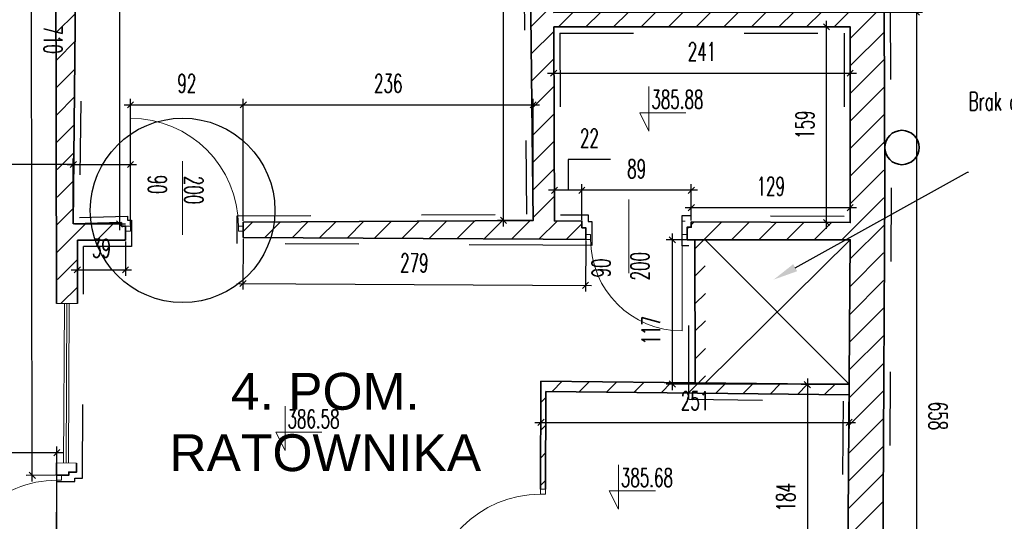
# Model space of a CAD drawing. Header units: millimetres. Extents: x 19887 to 192597, y -14203 to 39042.
# Tile 217 of 256: x 68907 to 69708, y -8484 to -8075. Entities that reach past the tile are written whole.
import ezdxf
from ezdxf import colors
from ezdxf.entities.mleader import LeaderData, LeaderLine
from ezdxf.math import Vec2, Vec3

# ---------------------------------------------------------------- set-up
doc = ezdxf.new("R2010")
doc.units = ezdxf.units.MM
doc.linetypes.add('ACAD_ISO03W100', pattern=[30, 12, -18])
doc.layers.get('Defpoints').update_dxf_attribs({"color": 4})
for name, color, linetype in [('A_DBA-RAMKI', 6, 'Continuous'), ('Opis', 252, 'Continuous'), ('Sufit podwieszany', 252, 'Continuous'), ('Wymiarowanie', 3, 'Continuous'), ('Wypełnienie', 252, 'Continuous')]:
    doc.layers.add(name, color=color, linetype=linetype)
for name, color, linetype, lineweight in [('Basen_rzut_poziom_1_obrys', 252, 'Continuous', 35), ('Drzwi', 2, 'Continuous', 5), ('koty wysokościowe', 252, 'Continuous', 0), ('Schody', 252, 'Continuous', 5)]:
    doc.layers.add(name, color=color, linetype=linetype, lineweight=lineweight)
doc.styles.add('ARIAL', font='arial.ttf')
doc.styles.add('ROMANS', font='romans.shx', dxfattribs={"width": 0.6})
doc.styles.get("Standard").update_dxf_attribs({"font": 'arial.ttf'})
doc.dimstyles.new('000001FB70622F18', dxfattribs={"dimtxt": 20, "dimasz": 5, "dimexe": 5, "dimexo": 1, "dimgap": 20, "dimtad": 1, "dimtoh": 1, "dimdec": 0, "dimtxsty": 'Standard', "dimblk": 'OBLIQUE', "dimcen": 0, "dimdle": 5, "dimclrd": 252, "dimclre": 252, "dimclrt": 252, "dimadec": 0, "dimazin": 0, "dimtfac": 1, "dimtdec": 0, "dimtmove": 0, "dimatfit": 3, "dimldrblk": 'OBLIQUE', "dimfxl": 150, "dimfxlon": 1, "dimlwd": 25, "dimlwe": 25, "dimarcsym": 1})
pattern_1 = [(45, (3252.028, -2175.285), (-11.22532, 11.22532), [])]

# ---------------------------------------------------------------- blocks, each defined once
blk = doc.blocks.new('_Oblique')
at = {"color": 0, "linetype": 'ByBlock', "lineweight": -2}
blk.add_line((-0.5, -0.5), (0.5, 0.5), dxfattribs=at)
blk = doc.blocks.new('*D810')
at = {"layer": 'Defpoints', "color": 0}
for p in [(3755.74, -3308.78), (3753.7, -3966.93), (3782.17, -3966.93)]:
    blk.add_point(p, dxfattribs=at)
at = {"layer": 'Wymiarowanie', "color": 252, "linetype": 'Continuous', "lineweight": 25}
for p, q in [((3756.74, -3308.78), (3787.17, -3308.78)), ((3782.17, -3303.78), (3782.17, -3971.93)), ((3754.7, -3966.93), (3787.17, -3966.93))]:
    blk.add_line(p, q, dxfattribs=at)
at = {"layer": 'Wymiarowanie', "color": 252, "linetype": 'ByBlock', "lineweight": 25, "xscale": 5, "yscale": 5, "zscale": 5}
for p, rotation in [((3782.17, -3308.78), 90.00000000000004), ((3782.17, -3966.93), 270.0000000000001)]:
    blk.add_blockref('_Oblique', p, dxfattribs=dict(at, rotation=rotation))
at = {"layer": 'Wymiarowanie', "color": 252, "insert": (3799.67, -3637.85), "char_height": 15, "attachment_point": 5, "rotation": 270, "style": 'ROMANS'}
blk.add_mtext('658', dxfattribs=at)
blk = doc.blocks.new('*D825')
at = {"layer": 'Defpoints', "color": 0}
for p in [(3486.81, -3320.9), (3728.23, -3320.9), (3728.23, -3358.56)]:
    blk.add_point(p, dxfattribs=at)
at = {"layer": 'Wymiarowanie', "color": 252, "linetype": 'Continuous', "lineweight": 25}
for p, q in [((3486.81, -3321.9), (3486.81, -3363.56)), ((3728.23, -3321.9), (3728.23, -3363.56)), ((3481.81, -3358.56), (3733.23, -3358.56))]:
    blk.add_line(p, q, dxfattribs=at)
at = {"layer": 'Wymiarowanie', "color": 252, "linetype": 'ByBlock', "lineweight": 25, "xscale": 5, "yscale": 5, "zscale": 5, "rotation": 180}
blk.add_blockref('_Oblique', (3486.81, -3358.56), dxfattribs=at)
at = {"layer": 'Wymiarowanie', "color": 252, "linetype": 'ByBlock', "lineweight": 25, "xscale": 5, "yscale": 5, "zscale": 5}
blk.add_blockref('_Oblique', (3728.23, -3358.56), dxfattribs=at)
at = {"layer": 'Wymiarowanie', "color": 252, "insert": (3607.52, -3341.06), "char_height": 15, "attachment_point": 5, "style": 'ROMANS'}
blk.add_mtext('241', dxfattribs=at)
blk = doc.blocks.new('*D828')
at = {"layer": 'Defpoints', "color": 0}
for p in [(3708.82, -3320.9), (3728.23, -3320.9), (3728.23, -3480.27)]:
    blk.add_point(p, dxfattribs=at)
at = {"layer": 'Wymiarowanie', "color": 252, "linetype": 'Continuous', "lineweight": 25}
for p, q in [((3708.82, -3485.27), (3708.82, -3315.9)), ((3727.23, -3320.9), (3703.82, -3320.9)), ((3727.23, -3480.27), (3703.82, -3480.27))]:
    blk.add_line(p, q, dxfattribs=at)
at = {"layer": 'Wymiarowanie', "color": 252, "linetype": 'ByBlock', "lineweight": 25, "xscale": 5, "yscale": 5, "zscale": 5}
for p, rotation in [((3708.82, -3320.9), 90), ((3708.82, -3480.27), 270)]:
    blk.add_blockref('_Oblique', p, dxfattribs=dict(at, rotation=rotation))
at = {"layer": 'Wymiarowanie', "color": 252, "insert": (3691.32, -3400.59), "char_height": 15, "attachment_point": 5, "rotation": 90, "style": 'ROMANS'}
blk.add_mtext('159', dxfattribs=at)
blk = doc.blocks.new('*D801')
at = {"layer": 'Defpoints', "color": 0}
for p in [(3598.83, -3468.18), (3598.83, -3479.64), (3728.23, -3480.27)]:
    blk.add_point(p, dxfattribs=at)
at = {"layer": 'Wymiarowanie', "color": 252, "linetype": 'Continuous', "lineweight": 25}
for p, q in [((3733.23, -3468.18), (3593.83, -3468.18)), ((3598.83, -3478.64), (3598.83, -3463.18)), ((3728.23, -3479.27), (3728.23, -3463.18))]:
    blk.add_line(p, q, dxfattribs=at)
at = {"layer": 'Wymiarowanie', "color": 252, "linetype": 'ByBlock', "lineweight": 25, "xscale": 5, "yscale": 5, "zscale": 5, "rotation": 180}
blk.add_blockref('_Oblique', (3598.83, -3468.18), dxfattribs=at)
at = {"layer": 'Wymiarowanie', "color": 252, "linetype": 'ByBlock', "lineweight": 25, "xscale": 5, "yscale": 5, "zscale": 5}
blk.add_blockref('_Oblique', (3728.23, -3468.18), dxfattribs=at)
at = {"layer": 'Wymiarowanie', "color": 252, "insert": (3663.53, -3450.68), "char_height": 15, "attachment_point": 5, "style": 'ROMANS'}
blk.add_mtext('129', dxfattribs=at)
blk = doc.blocks.new('*D802')
at = {"layer": 'Defpoints', "color": 0}
for p in [(3509.73, -3454), (3509.73, -3479.01), (3598.83, -3479.64)]:
    blk.add_point(p, dxfattribs=at)
at = {"layer": 'Wymiarowanie', "color": 252, "linetype": 'Continuous', "lineweight": 25}
for p, q in [((3603.83, -3454), (3504.73, -3454)), ((3509.73, -3478.01), (3509.73, -3449)), ((3598.83, -3478.64), (3598.83, -3449))]:
    blk.add_line(p, q, dxfattribs=at)
at = {"layer": 'Wymiarowanie', "color": 252, "linetype": 'ByBlock', "lineweight": 25, "xscale": 5, "yscale": 5, "zscale": 5, "rotation": 180}
blk.add_blockref('_Oblique', (3509.73, -3454), dxfattribs=at)
at = {"layer": 'Wymiarowanie', "color": 252, "linetype": 'ByBlock', "lineweight": 25, "xscale": 5, "yscale": 5, "zscale": 5}
blk.add_blockref('_Oblique', (3598.83, -3454), dxfattribs=at)
at = {"layer": 'Wymiarowanie', "color": 252, "insert": (3554.28, -3436.5), "char_height": 15, "attachment_point": 5, "style": 'ROMANS'}
blk.add_mtext('89', dxfattribs=at)
blk = doc.blocks.new('*D829')
at = {"layer": 'Defpoints', "color": 0}
for p in [(3487.47, -3454), (3487.47, -3479.08), (3509.73, -3479.01)]:
    blk.add_point(p, dxfattribs=at)
at = {"layer": 'Wymiarowanie', "color": 252, "linetype": 'Continuous', "lineweight": 25}
for p, q in [((3533.17, -3429), (3498.6, -3429)), ((3498.6, -3429), (3498.6, -3454)), ((3514.73, -3454), (3482.47, -3454)), ((3487.47, -3478.08), (3487.47, -3449)), ((3509.73, -3478.01), (3509.73, -3449))]:
    blk.add_line(p, q, dxfattribs=at)
at = {"layer": 'Wymiarowanie', "color": 252, "linetype": 'ByBlock', "lineweight": 25, "xscale": 5, "yscale": 5, "zscale": 5, "rotation": 180}
blk.add_blockref('_Oblique', (3487.47, -3454), dxfattribs=at)
at = {"layer": 'Wymiarowanie', "color": 252, "linetype": 'ByBlock', "lineweight": 25, "xscale": 5, "yscale": 5, "zscale": 5}
blk.add_blockref('_Oblique', (3509.73, -3454), dxfattribs=at)
at = {"layer": 'Wymiarowanie', "color": 252, "insert": (3515.89, -3411.5), "char_height": 15, "attachment_point": 5, "style": 'ROMANS'}
blk.add_mtext('22', dxfattribs=at)
blk = doc.blocks.new('*D651')
at = {"layer": 'Defpoints', "color": 0}
for p in [(3099.77, -3076.57), (3095.73, -3481.41), (3133.34, -3481.41)]:
    blk.add_point(p, dxfattribs=at)
at = {"layer": 'Wymiarowanie', "color": 252, "linetype": 'Continuous', "lineweight": 25}
for p, q in [((3100.77, -3076.57), (3138.34, -3076.57)), ((3133.34, -3071.57), (3133.34, -3486.41)), ((3096.73, -3481.41), (3138.34, -3481.41))]:
    blk.add_line(p, q, dxfattribs=at)
at = {"layer": 'Wymiarowanie', "color": 252, "linetype": 'ByBlock', "lineweight": 25, "xscale": 5, "yscale": 5, "zscale": 5}
for p, rotation in [((3133.34, -3076.57), 90), ((3133.34, -3481.41), 270)]:
    blk.add_blockref('_Oblique', p, dxfattribs=dict(at, rotation=rotation))
at = {"layer": 'Wymiarowanie', "color": 252, "insert": (3115.84, -3278.99), "char_height": 15, "attachment_point": 5, "rotation": 90, "style": 'ROMANS'}
blk.add_mtext('405', dxfattribs=at)
blk = doc.blocks.new('*D652')
at = {"layer": 'Defpoints', "color": 0}
for p in [(3142.22, -3432.96), (3095.73, -3481.41), (3142.22, -3483.22)]:
    blk.add_point(p, dxfattribs=at)
at = {"layer": 'Wymiarowanie', "color": 252, "linetype": 'Continuous', "lineweight": 25}
for p, q in [((3095.73, -3480.41), (3095.73, -3427.96)), ((3142.22, -3482.22), (3142.22, -3427.96)), ((3095.73, -3432.96), (2824.44, -3432.96)), ((3090.73, -3432.96), (3147.22, -3432.96))]:
    blk.add_line(p, q, dxfattribs=at)
at = {"layer": 'Wymiarowanie', "color": 252, "linetype": 'ByBlock', "lineweight": 25, "xscale": 5, "yscale": 5, "zscale": 5, "rotation": 180}
blk.add_blockref('_Oblique', (3095.73, -3432.96), dxfattribs=at)
at = {"layer": 'Wymiarowanie', "color": 252, "linetype": 'ByBlock', "lineweight": 25, "xscale": 5, "yscale": 5, "zscale": 5}
blk.add_blockref('_Oblique', (3142.22, -3432.96), dxfattribs=at)
at = {"layer": 'Wymiarowanie', "color": 252, "insert": (2841.72, -3415.46), "char_height": 15, "attachment_point": 5, "style": 'ROMANS'}
blk.add_mtext('46', dxfattribs=at)
blk = doc.blocks.new('*D653')
at = {"layer": 'Defpoints', "color": 0}
for p in [(3234.09, -3384.45), (3142.22, -3483.22), (3234.09, -3479.83)]:
    blk.add_point(p, dxfattribs=at)
at = {"layer": 'Wymiarowanie', "color": 252, "linetype": 'Continuous', "lineweight": 25}
for p, q in [((3142.22, -3482.22), (3142.22, -3379.45)), ((3234.09, -3478.83), (3234.09, -3379.45)), ((3137.22, -3384.45), (3239.09, -3384.45))]:
    blk.add_line(p, q, dxfattribs=at)
at = {"layer": 'Wymiarowanie', "color": 252, "linetype": 'ByBlock', "lineweight": 25, "xscale": 5, "yscale": 5, "zscale": 5, "rotation": 180}
blk.add_blockref('_Oblique', (3142.22, -3384.45), dxfattribs=at)
at = {"layer": 'Wymiarowanie', "color": 252, "linetype": 'ByBlock', "lineweight": 25, "xscale": 5, "yscale": 5, "zscale": 5}
blk.add_blockref('_Oblique', (3234.09, -3384.45), dxfattribs=at)
at = {"layer": 'Wymiarowanie', "color": 252, "insert": (3188.16, -3366.95), "char_height": 15, "attachment_point": 5, "style": 'ROMANS'}
blk.add_mtext('92', dxfattribs=at)
blk = doc.blocks.new('*D654')
at = {"layer": 'Defpoints', "color": 0}
for p in [(3470.12, -3384.45), (3470.12, -3478.5), (3234.09, -3479.83)]:
    blk.add_point(p, dxfattribs=at)
at = {"layer": 'Wymiarowanie', "color": 252, "linetype": 'Continuous', "lineweight": 25}
for p, q in [((3234.09, -3478.83), (3234.09, -3379.45)), ((3470.12, -3477.5), (3470.12, -3379.45)), ((3229.09, -3384.45), (3475.12, -3384.45))]:
    blk.add_line(p, q, dxfattribs=at)
at = {"layer": 'Wymiarowanie', "color": 252, "linetype": 'ByBlock', "lineweight": 25, "xscale": 5, "yscale": 5, "zscale": 5, "rotation": 180}
blk.add_blockref('_Oblique', (3234.09, -3384.45), dxfattribs=at)
at = {"layer": 'Wymiarowanie', "color": 252, "linetype": 'ByBlock', "lineweight": 25, "xscale": 5, "yscale": 5, "zscale": 5}
blk.add_blockref('_Oblique', (3470.12, -3384.45), dxfattribs=at)
at = {"layer": 'Wymiarowanie', "color": 252, "insert": (3352.1, -3366.95), "char_height": 15, "attachment_point": 5, "style": 'ROMANS'}
blk.add_mtext('236', dxfattribs=at)
blk = doc.blocks.new('*D647')
at = {"layer": 'Defpoints', "color": 0}
for p in [(3445.95, -3072.29), (3465.37, -3072.29), (3470.12, -3478.5)]:
    blk.add_point(p, dxfattribs=at)
at = {"layer": 'Wymiarowanie', "color": 252, "linetype": 'Continuous', "lineweight": 25}
for p, q in [((3445.95, -3483.5), (3445.95, -3067.29)), ((3464.37, -3072.29), (3440.95, -3072.29)), ((3469.12, -3478.5), (3440.95, -3478.5))]:
    blk.add_line(p, q, dxfattribs=at)
at = {"layer": 'Wymiarowanie', "color": 252, "linetype": 'ByBlock', "lineweight": 25, "xscale": 5, "yscale": 5, "zscale": 5}
for p, rotation in [((3445.95, -3072.29), 90), ((3445.95, -3478.5), 270)]:
    blk.add_blockref('_Oblique', p, dxfattribs=dict(at, rotation=rotation))
at = {"layer": 'Wymiarowanie', "color": 252, "insert": (3428.45, -3275.39), "char_height": 15, "attachment_point": 5, "rotation": 90, "style": 'ROMANS'}
blk.add_mtext('406', dxfattribs=at)
blk = doc.blocks.new('*D668')
at = {"layer": 'Defpoints', "color": 0}
for p in [(3099.03, -3494.67), (3138.22, -3494.67), (3138.22, -3518.73)]:
    blk.add_point(p, dxfattribs=at)
at = {"layer": 'Wymiarowanie', "color": 252, "linetype": 'Continuous', "lineweight": 25}
for p, q in [((3099.03, -3495.67), (3099.03, -3523.73)), ((3138.22, -3495.67), (3138.22, -3523.73)), ((3094.03, -3518.73), (3143.22, -3518.73))]:
    blk.add_line(p, q, dxfattribs=at)
at = {"layer": 'Wymiarowanie', "color": 252, "linetype": 'ByBlock', "lineweight": 25, "xscale": 5, "yscale": 5, "zscale": 5, "rotation": 180}
blk.add_blockref('_Oblique', (3099.03, -3518.73), dxfattribs=at)
at = {"layer": 'Wymiarowanie', "color": 252, "linetype": 'ByBlock', "lineweight": 25, "xscale": 5, "yscale": 5, "zscale": 5}
blk.add_blockref('_Oblique', (3138.22, -3518.73), dxfattribs=at)
at = {"layer": 'Wymiarowanie', "color": 252, "insert": (3118.62, -3501.23), "char_height": 15, "attachment_point": 5, "style": 'ROMANS'}
blk.add_mtext('39', dxfattribs=at)
blk = doc.blocks.new('*D669')
at = {"layer": 'Defpoints', "color": 0}
for p in [(3234.09, -3492.44), (3512.85, -3494.02), (3512.63, -3531.43)]:
    blk.add_point(p, dxfattribs=at)
at = {"layer": 'Wymiarowanie', "color": 252, "linetype": 'Continuous', "lineweight": 25}
for p, q in [((3234.08, -3493.44), (3233.85, -3534.85)), ((3512.84, -3495.02), (3512.6, -3536.43)), ((3228.88, -3529.82), (3517.63, -3531.46))]:
    blk.add_line(p, q, dxfattribs=at)
at = {"layer": 'Wymiarowanie', "color": 252, "linetype": 'ByBlock', "lineweight": 25, "xscale": 5, "yscale": 5, "zscale": 5}
for p, rotation in [((3233.88, -3529.85), 179.674526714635), ((3512.63, -3531.43), 359.674526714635)]:
    blk.add_blockref('_Oblique', p, dxfattribs=dict(at, rotation=rotation))
at = {"layer": 'Wymiarowanie', "color": 252, "insert": (3373.35, -3513.14), "char_height": 15, "attachment_point": 5, "rotation": 359.67453, "style": 'ROMANS'}
blk.add_mtext('279', dxfattribs=at)
blk = doc.blocks.new('*D671')
at = {"layer": 'Defpoints', "color": 0}
for p in [(3061.13, -2976.32), (3080.96, -2976.28), (3082.17, -3686.2)]:
    blk.add_point(p, dxfattribs=at)
at = {"layer": 'Wymiarowanie', "color": 252, "linetype": 'Continuous', "lineweight": 25}
for p, q in [((3062.34, -3691.24), (3061.12, -2971.32)), ((3079.96, -2976.28), (3056.13, -2976.32)), ((3081.17, -3686.21), (3057.33, -3686.25))]:
    blk.add_line(p, q, dxfattribs=at)
at = {"layer": 'Wymiarowanie', "color": 252, "linetype": 'ByBlock', "lineweight": 25, "xscale": 5, "yscale": 5, "zscale": 5}
for p, rotation in [((3061.13, -2976.32), 90.09745563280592), ((3062.33, -3686.24), 270.0974556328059)]:
    blk.add_blockref('_Oblique', p, dxfattribs=dict(at, rotation=rotation))
at = {"layer": 'Wymiarowanie', "color": 252, "insert": (3079.23, -3331.25), "char_height": 15, "attachment_point": 5, "rotation": 270.09746, "style": 'ROMANS'}
blk.add_mtext('710', dxfattribs=at)
blk = doc.blocks.new('*D998')
at = {"layer": 'Defpoints', "color": 0}
for p in [(3476.46, -3609.38), (3727.38, -3612.32), (3727.38, -3643.04)]:
    blk.add_point(p, dxfattribs=at)
at = {"layer": 'Wymiarowanie', "color": 252, "linetype": 'Continuous', "lineweight": 25}
for p, q in [((3476.46, -3610.38), (3476.46, -3648.04)), ((3727.38, -3613.32), (3727.38, -3648.04)), ((3471.46, -3643.04), (3732.38, -3643.04))]:
    blk.add_line(p, q, dxfattribs=at)
at = {"layer": 'Wymiarowanie', "color": 252, "linetype": 'ByBlock', "lineweight": 25, "xscale": 5, "yscale": 5, "zscale": 5, "rotation": 180}
blk.add_blockref('_Oblique', (3476.46, -3643.04), dxfattribs=at)
at = {"layer": 'Wymiarowanie', "color": 252, "linetype": 'ByBlock', "lineweight": 25, "xscale": 5, "yscale": 5, "zscale": 5}
blk.add_blockref('_Oblique', (3727.38, -3643.04), dxfattribs=at)
at = {"layer": 'Wymiarowanie', "color": 252, "insert": (3601.92, -3625.54), "char_height": 15, "attachment_point": 5, "style": 'ROMANS'}
blk.add_mtext('251', dxfattribs=at)
blk = doc.blocks.new('*D1000')
at = {"layer": 'Defpoints', "color": 0}
for p in [(3727.38, -3612.32), (3693.29, -3795.82), (3727.21, -3795.82)]:
    blk.add_point(p, dxfattribs=at)
at = {"layer": 'Wymiarowanie', "color": 252, "linetype": 'Continuous', "lineweight": 25}
for p, q in [((3726.38, -3612.32), (3688.29, -3612.32)), ((3693.29, -3607.32), (3693.29, -3800.82)), ((3726.21, -3795.82), (3688.29, -3795.82))]:
    blk.add_line(p, q, dxfattribs=at)
at = {"layer": 'Wymiarowanie', "color": 252, "linetype": 'ByBlock', "lineweight": 25, "xscale": 5, "yscale": 5, "zscale": 5}
for p, rotation in [((3693.29, -3612.32), 90), ((3693.29, -3795.82), 270)]:
    blk.add_blockref('_Oblique', p, dxfattribs=dict(at, rotation=rotation))
at = {"layer": 'Wymiarowanie', "color": 252, "insert": (3675.79, -3704.07), "char_height": 15, "attachment_point": 5, "rotation": 90, "style": 'ROMANS'}
blk.add_mtext('184', dxfattribs=at)
blk = doc.blocks.new('*D999')
at = {"layer": 'Defpoints', "color": 0}
for p in [(3583.42, -3494.33), (3728.23, -3494.33), (3727.38, -3611.83)]:
    blk.add_point(p, dxfattribs=at)
at = {"layer": 'Wymiarowanie', "color": 252, "linetype": 'Continuous', "lineweight": 25}
for p, q in [((3727.23, -3494.33), (3578.42, -3494.33)), ((3583.42, -3616.83), (3583.42, -3489.33)), ((3726.38, -3611.83), (3578.42, -3611.83))]:
    blk.add_line(p, q, dxfattribs=at)
at = {"layer": 'Wymiarowanie', "color": 252, "linetype": 'ByBlock', "lineweight": 25, "xscale": 5, "yscale": 5, "zscale": 5}
for p, rotation in [((3583.42, -3494.33), 90), ((3583.42, -3611.83), 270)]:
    blk.add_blockref('_Oblique', p, dxfattribs=dict(at, rotation=rotation))
at = {"layer": 'Wymiarowanie', "color": 252, "insert": (3565.92, -3568.17), "char_height": 15, "attachment_point": 5, "rotation": 90, "style": 'ROMANS'}
blk.add_mtext('117', dxfattribs=at)
blk = doc.blocks.new('*D1017')
at = {"layer": 'Defpoints', "color": 0}
for p in [(3082.33, -3667.74), (-188.6, -3790.87), (3082.33, -3793.38)]:
    blk.add_point(p, dxfattribs=at)
at = {"layer": 'Wymiarowanie', "color": 252, "linetype": 'Continuous', "lineweight": 25}
for p, q in [((-188.6, -3789.87), (-188.6, -3662.74)), ((3082.33, -3792.38), (3082.33, -3662.74)), ((-193.6, -3667.74), (3087.33, -3667.74))]:
    blk.add_line(p, q, dxfattribs=at)
at = {"layer": 'Wymiarowanie', "color": 252, "linetype": 'ByBlock', "lineweight": 25, "xscale": 5, "yscale": 5, "zscale": 5, "rotation": 180}
blk.add_blockref('_Oblique', (-188.6, -3667.74), dxfattribs=at)
at = {"layer": 'Wymiarowanie', "color": 252, "linetype": 'ByBlock', "lineweight": 25, "xscale": 5, "yscale": 5, "zscale": 5}
blk.add_blockref('_Oblique', (3082.33, -3667.74), dxfattribs=at)
at = {"layer": 'Wymiarowanie', "color": 252, "insert": (1446.86, -3650.24), "char_height": 15, "attachment_point": 5, "style": 'ROMANS'}
blk.add_mtext('3271', dxfattribs=at)
blk = doc.blocks.new('G$CF5E15B28')
at = {"layer": 'Wypełnienie'}
h = blk.add_hatch(dxfattribs=at)
h.set_pattern_fill('ANSI31', color=253, scale=5, angle=90)
h.set_pattern_definition(pattern_1)
h.paths.add_polyline_path([(3578.23, -4396.67), (3543.23, -4397.09), (3539.56, -4291.27), (3541.88, -4206.88), (3527.42, -4206.75), (3528.25, -4396.96), (3232.09, -4395.8), (3232.32, -4313.58), (3217.85, -4313.55), (3217.52, -4395.93), (3211.15, -4395.93), (3211.15, -4415.44), (3207.56, -4415.44), (3207.56, -4424.63), (3581.09, -4425.12), (3581.09, -4415.71), (3578.23, -4415.71)])
h.paths.add_polyline_path([(3755.74, -3308.78), (3486.81, -3309.09), (3488.31, -3076.48), (3530.12, -3077.03), (3529.84, -3061.07), (3404.67, -3062.06), (3406.92, -2818.27), (3390.85, -2818.27), (3390.51, -3061.83), (3098.96, -3060.48), (3100.57, -2981.54), (3087.74, -2981.54), (3087.74, -2976.28), (3080.96, -2976.28), (3082.84, -3546.23), (3092.74, -3546.23), (3092.73, -3546.27), (3099.02, -3546.27), (3099.03, -3494.67), (3138.22, -3494.67), (3138.22, -3483.22), (3134.86, -3483.22), (3134.86, -3480.28), (3095.73, -3481.41), (3099.77, -3076.57), (3465.46, -3072.29), (3470.12, -3478.5), (3234.09, -3479.83), (3234.09, -3492.44), (3512.85, -3494.02), (3512.85, -3484.53), (3509.73, -3484.53), (3509.73, -3479.01), (3487.47, -3479.08), (3486.81, -3320.9), (3728.23, -3320.9), (3728.23, -3480.27), (3598.83, -3479.64), (3598.83, -3484.04), (3595.43, -3484.04), (3595.43, -3494.33), (3728.23, -3494.33), (3726.05, -3795.82), (3195.5, -3795.34), (3195.94, -3813.22), (3192.81, -3813.07), (3192.81, -3822.54), (3219.72, -3822.54), (3218.25, -4206.75), (3527.42, -4206.75), (3541.88, -4206.88), (3752.62, -4206.88), (3752.62, -4067.55), (3724.23, -4067.55), (3724.23, -4192.53), (3232.83, -4191.41), (3234.22, -3808.84), (3686.94, -3809.36), (3686.94, -3833.52), (3726.31, -3832.15), (3726.31, -3936.3), (3696.68, -3936.3), (3696.68, -3960.88), (3724.51, -3960.88), (3724.51, -3966.93), (3753.7, -3966.93), (3755.09, -3709.46)])
h = blk.add_hatch(dxfattribs=at)
h.set_pattern_fill('ANSI31', color=253, scale=5, angle=90)
h.set_pattern_definition(pattern_1)
h.paths.add_polyline_path([(3610.15, -3494.33), (3601.66, -3494.33), (3601.92, -3610.85), (3610.41, -3610.95)])
h = blk.add_hatch(dxfattribs=at)
h.set_pattern_fill('ANSI31', color=253, scale=5, angle=90)
h.set_pattern_definition(pattern_1)
h.paths.add_polyline_path([(3596.69, -3610.79), (3476.46, -3609.38), (3476.13, -3697.6), (3480.13, -3697.6), (3480.45, -3617.83), (3596.69, -3619.19)])
h.paths.add_polyline_path([(3727.38, -3612.32), (3596.69, -3610.79), (3596.69, -3619.19), (3727.32, -3620.72)])
at = {"layer": 'Basen_rzut_poziom_1_obrys', "color": 253, "elevation": 0}
for points in [[(3080.96, -2976.28), (3081.93, -3546.2)], [(3465.46, -3072.29), (3099.77, -3076.57), (3095.73, -3481.41)], [(3234.09, -3492.44), (3234.09, -3479.83), (3470.12, -3478.5), (3465.46, -3072.29)], [(3488.31, -3076.48), (3486.81, -3309.09), (3755.74, -3308.78), (3756.48, -3451.98)], [(3486.81, -3320.9), (3487.47, -3479.08), (3509.73, -3479.01), (3509.73, -3484.53), (3512.85, -3484.53), (3512.85, -3494.02), (3478.13, -3493.72), (3234.09, -3492.44)], [(3486.81, -3320.9), (3728.23, -3320.9), (3728.23, -3480.27), (3598.83, -3479.64)], [(3756.48, -3451.98), (3753.7, -3966.93), (3724.51, -3966.93), (3724.51, -3960.88), (3696.68, -3960.88)], [(3095.73, -3481.41), (3134.86, -3480.28), (3134.86, -3483.22), (3138.22, -3483.22), (3138.22, -3494.67)], [(3598.83, -3479.64), (3598.83, -3484.04), (3595.43, -3484.04), (3595.43, -3494.33), (3601.66, -3494.33), (3601.92, -3610.85)], [(3138.22, -3494.67), (3099.03, -3494.67)], [(3099.03, -3544.1), (3099.03, -3494.67)], [(3601.66, -3494.33), (3728.23, -3494.33), (3726.05, -3795.82), (3195.5, -3795.34), (3195.94, -3813.22), (3192.81, -3813.07), (3192.81, -3822.54)], [(3099.02, -3546.28), (3099.03, -3544.1)], [(3476.13, -3697.6), (3476.46, -3609.38)], [(3727.38, -3612.32), (3476.46, -3609.38)], [(3727.38, -3612.32), (3727.32, -3620.72), (3480.45, -3617.83)], [(3480.13, -3697.6), (3480.45, -3617.83)], [(3722.35, -3625.66), (3722.35, -3625.66)], [(3082.15, -3676.1), (3082.17, -3686.2)], [(3082.17, -3686.2), (3092.07, -3686.2), (3092.07, -3683.59), (3098.36, -3683.59), (3098.39, -3676.18)]]:
    blk.add_lwpolyline(points, dxfattribs=at)
at = {"layer": 'Basen_rzut_poziom_1_obrys', "color": 253}
blk.add_circle((3770.3, -3419.13, 0), 13.99, dxfattribs=at)
at = {"layer": 'Drzwi', "color": 253, "elevation": 0}
for points in [[(3142.22, -3483.22), (3142.22, -3395.36)], [(3184.72, -3470.34), (3184.72, -3430.34)], [(3547.87, -3481.49), (3547.87, -3461.49)], [(3184.72, -3470.34), (3184.72, -3490.34)], [(3547.87, -3481.49), (3547.87, -3521.49)], [(3593.86, -3479.04), (3591.43, -3479.04)], [(3591.43, -3568.6), (3591.43, -3494.02)], [(3476.13, -3701.6), (3476.13, -3701.6), (3480.13, -3701.6), (3480.13, -3697.6), (3476.13, -3697.6), (3476.13, -3701.6)], [(3476.13, -3697.6), (3476.13, -3697.6)]]:
    blk.add_lwpolyline(points, dxfattribs=at)
for points in [[(3138.22, -3483.22), (3142.22, -3483.22), (3142.22, -3487.22), (3138.22, -3487.22)], [(3230.09, -3483.22), (3234.09, -3483.22), (3234.09, -3487.22), (3230.09, -3487.22)], [(3512.85, -3494.02), (3516.85, -3494.02), (3516.85, -3490.02), (3512.85, -3490.02)], [(3591.43, -3494.02), (3595.43, -3494.02), (3595.43, -3490.02), (3591.43, -3490.02)], [(3082.17, -3686.2), (3086.17, -3686.2), (3086.17, -3690.2), (3082.17, -3690.2)]]:
    blk.add_lwpolyline(points, close=True, dxfattribs=at)
at = {"layer": 'Drzwi', "color": 253}
for centre, radius, start, end in [((3142.22, -3483.22, 0), 87.87, 0, 90), ((3591.43, -3494.02, 0), 74.58, 180, 270), ((3082.33, -3777.14, 0), 86.94, 90, 180.10642), ((3476.13, -3791.6, 0), 90, 90, 180)]:
    blk.add_arc(centre, radius, start, end, dxfattribs=at)
at = {"layer": 'koty wysokościowe', "color": 253, "elevation": 0}
for points in [[(3564.37, -3369.56), (3564.37, -3405.79)], [(3556.87, -3390.79), (3564.37, -3390.79)], [(3564.37, -3405.79), (3556.87, -3390.79)], [(3564.37, -3390.79), (3594.37, -3390.79)], [(3268.17, -3629.85), (3268.17, -3666.09)], [(3260.67, -3651.09), (3268.17, -3651.09)], [(3268.17, -3666.09), (3260.67, -3651.09)], [(3268.17, -3651.09), (3298.17, -3651.09)], [(3539.56, -3677.65), (3539.56, -3713.88)], [(3532.06, -3698.88), (3539.56, -3698.88)], [(3539.56, -3713.88), (3532.06, -3698.88)], [(3539.56, -3698.88), (3569.56, -3698.88)]]:
    blk.add_lwpolyline(points, dxfattribs=at)
at = {"layer": 'Opis', "color": 253, "elevation": 0}
for points in [[(3610.15, -3494.33), (3727.38, -3611.83)], [(3610.41, -3610.95), (3728.23, -3494.33)]]:
    blk.add_lwpolyline(points, dxfattribs=at)
at = {"layer": 'Schody', "color": 253, "elevation": 0}
for points in [[(3081.93, -3546.2), (3099.02, -3546.28)], [(3088.47, -3546.23), (3087.85, -3676.13)], [(3090.47, -3546.24), (3089.85, -3676.14)], [(3092.47, -3546.25), (3091.85, -3676.15)], [(3082.15, -3676.1), (3098.39, -3676.18)]]:
    blk.add_lwpolyline(points, dxfattribs=at)
at = {"layer": 'Sufit podwieszany', "color": 253, "linetype": 'ACAD_ISO03W100', "ltscale": 5, "elevation": 0}
for points in [[(3460.51, -3077.29), (3104.72, -3081.51), (3100.78, -3476.26)], [(3229.09, -3497.41), (3229.09, -3474.86), (3465.06, -3473.52), (3460.51, -3077.29)], [(3493.28, -3081.48), (3491.84, -3304.09), (3760.72, -3303.77), (3761.48, -3451.96)], [(3491.83, -3325.9), (3492.45, -3474.07), (3514.73, -3473.99), (3514.73, -3479.53), (3517.85, -3479.53), (3517.85, -3499.06), (3478.09, -3498.72), (3229.09, -3497.41)], [(3491.83, -3325.9), (3723.23, -3325.9), (3723.23, -3475.25), (3598.85, -3474.64)], [(3761.48, -3452.01), (3758.67, -3971.93), (3719.51, -3971.93), (3719.51, -3965.88), (3691.68, -3965.88)], [(3100.78, -3476.26), (3139.86, -3475.14), (3139.86, -3478.22), (3143.22, -3478.22), (3143.22, -3499.67)], [(3596.69, -3499.33), (3591.43, -3499.33), (3591.43, -3474.64), (3598.85, -3474.64)], [(3082.17, -3691.2), (3097.07, -3691.2), (3097.07, -3688.59), (3103.33, -3688.59), (3104.03, -3499.67)], [(3143.22, -3499.67), (3104.03, -3499.67)], [(3596.69, -3624.19), (3596.69, -3499.33)], [(3722.35, -3625.66), (3721.09, -3790.89), (3470.61, -3790.59)], [(3596.69, -3624.19), (3722.35, -3625.66)], [(3105.1, -3828.08), (3105.1, -3809.69), (3102.79, -3809.69), (3102.79, -3776.14), (3090.49, -3776.14), (3082.17, -3776.14), (3082.17, -3691.2)]]:
    blk.add_lwpolyline(points, dxfattribs=at)
at = {"layer": 'Drzwi', "color": 253, "char_height": 15, "width": 190.2964, "style": 'ROMANS'}
for s, insert, attachment_point, rotation in [('90', (3517.88, -3524.98, 0), 1, 90), ('200', (3549.53, -3527.39, 0), 1, 90), ('90', (3156.71, -3441.58, 0), 7, 270), ('200', (3186.37, -3442.26, 0), 7, 270)]:
    blk.add_mtext(s, dxfattribs=dict(at, insert=insert, attachment_point=attachment_point, rotation=rotation))
at = {"layer": 'koty wysokościowe', "color": 253, "char_height": 15, "width": 21553.2844, "attachment_point": 1, "style": 'ROMANS'}
for s, insert in [('385.88', (3566.26, -3372.46, 0)), ('386.58', (3270.06, -3632.76, 0)), ('385.68', (3541.45, -3680.55, 0))]:
    blk.add_mtext(s, dxfattribs=dict(at, insert=insert))
at = {"layer": 'Opis', "color": 253, "insert": (3824.63, -3374, 0), "char_height": 15, "width": 924.3073, "attachment_point": 1, "style": 'ROMANS'}
blk.add_mtext('Brak dostępu', dxfattribs=at)
at = {"layer": 'Wymiarowanie', "color": 253}
for p1, p2, distance, picture, middle in [((3082.17, -3686.2, 0), (3080.96, -2976.28, 0), 19.83, '*D671', (3079.23, -3331.25, 0)), ((3099.03, -3494.67, 0), (3138.22, -3494.67, 0), -24.06, '*D668', (3118.62, -3501.23, 0)), ((3234.09, -3492.44, 0), (3512.85, -3494.02, 0), -37.41, '*D669', (3373.35, -3513.14, 0))]:
    dim = blk.add_aligned_dim(p1=p1, p2=p2, distance=distance, dimstyle='000001FB70622F18', override={"dimtxt": 15, "dimgap": 10, "dimtxsty": 'ROMANS'}, dxfattribs=at)
    dim.commit()
    dim.dimension.update_dxf_attribs({"geometry": picture, "text_midpoint": middle})
for base, p1, p2, angle, override, picture, middle in [((3445.95, -3072.29, 0), (3470.12, -3478.5, 0), (3465.37, -3072.29, 0), 90, {"dimtxt": 15, "dimgap": 10, "dimtxsty": 'ROMANS'}, '*D647', (3428.45, -3275.39, 0)), ((3133.34, -3481.41, 0), (3099.77, -3076.57, 0), (3095.73, -3481.41, 0), 90, {"dimtxt": 15, "dimgap": 10, "dimtxsty": 'ROMANS'}, '*D651', (3115.84, -3278.99, 0)), ((3782.17, -3966.93, 0), (3755.74, -3308.78, 0), (3753.7, -3966.93, 0), 90, {"dimtxt": 15, "dimgap": 10, "dimtad": 2, "dimtxsty": 'ROMANS', "dimtmove": 1}, '*D810', (3799.67, -3637.85, 0)), ((3708.82, -3320.9, 0), (3728.23, -3480.27, 0), (3728.23, -3320.9, 0), 90, {"dimtxt": 15, "dimgap": 10, "dimtxsty": 'ROMANS'}, '*D828', (3691.32, -3400.59, 0)), ((3728.23, -3358.56, 0), (3486.81, -3320.9, 0), (3728.23, -3320.9, 0), 0, {"dimtxt": 15, "dimgap": 10, "dimtxsty": 'ROMANS'}, '*D825', (3607.52, -3341.06, 0)), ((3234.09, -3384.45, 0), (3142.22, -3483.22, 0), (3234.09, -3479.83, 0), 0, {"dimtxt": 15, "dimgap": 10, "dimtxsty": 'ROMANS', "dimtmove": 1}, '*D653', (3188.16, -3366.95, 0)), ((3470.12, -3384.45, 0), (3234.09, -3479.83, 0), (3470.12, -3478.5, 0), 0, {"dimtxt": 15, "dimgap": 10, "dimtxsty": 'ROMANS', "dimtmove": 1}, '*D654', (3352.1, -3366.95, 0)), ((3487.47, -3454, 0), (3509.73, -3479.01, 0), (3487.47, -3479.08, 0), 0, {"dimtxt": 15, "dimgap": 10, "dimtxsty": 'ROMANS', "dimtmove": 1}, '*D829', (3508.6, -3411.5, 0)), ((3509.73, -3454, 0), (3598.83, -3479.64, 0), (3509.73, -3479.01, 0), 0, {"dimtxt": 15, "dimgap": 10, "dimtxsty": 'ROMANS', "dimtmove": 1}, '*D802', (3554.28, -3436.5, 0)), ((3727.38, -3643.04, 0), (3476.46, -3609.38, 0), (3727.38, -3612.32, 0), 0, {"dimtxt": 15, "dimgap": 10, "dimtxsty": 'ROMANS'}, '*D998', (3601.92, -3625.54, 0)), ((3693.2948, -3795.823, 0), (3727.3773, -3612.3184, 0), (3727.2102, -3795.823, 0), 90, {"dimtxt": 15, "dimgap": 10, "dimtxsty": 'ROMANS'}, '*D1000', (3675.7948, -3704.0707, 0)), ((3082.33, -3667.74, 0), (-188.6, -3790.87, 0), (3082.33, -3793.38, 0), 0, {"dimtxt": 15, "dimgap": 10, "dimtxsty": 'ROMANS'}, '*D1017', (1446.86, -3650.24, 0))]:
    dim = blk.add_linear_dim(base=base, p1=p1, p2=p2, angle=angle, dimstyle='000001FB70622F18', override=override, dxfattribs=at)
    dim.commit()
    dim.dimension.update_dxf_attribs({"geometry": picture, "text_midpoint": middle})
for base, p1, p2, angle, picture, middle in [((3142.22, -3432.96, 0), (3095.73, -3481.41, 0), (3142.22, -3483.22, 0), 0, '*D652', (2841.72, -3432.96, 0)), ((3598.83, -3468.18, 0), (3728.23, -3480.27, 0), (3598.83, -3479.64, 0), 0, '*D801', (3663.53, -3468.18, 0)), ((3583.4179, -3494.331, 0), (3727.3808, -3611.827, 0), (3728.2296, -3494.331, 0), 90, '*D999', (3583.4179, -3568.1724, 0))]:
    dim = blk.add_linear_dim(base=base, p1=p1, p2=p2, angle=angle, dimstyle='000001FB70622F18', override={"dimtxt": 15, "dimgap": 10, "dimtxsty": 'ROMANS'}, dxfattribs=at)
    dim.commit()
    dim.dimension.update_dxf_attribs({"geometry": picture, "text_midpoint": middle, "dimtype": 160})
at = {"layer": 'Schody', "color": 253}
ml = blk.add_multileader_mtext('Standard', dxfattribs=at)
ml.set_content('', color=253)
ml.set_leader_properties()
ml.build(insert=Vec2(0, 0))
ml.multileader.update_dxf_attribs({"text_top_attachment_type": 0, "text_bottom_attachment_type": 0, "dogleg_length": 0.8, "arrow_head_size": 20})
ctx = ml.context
ctx.base_point, ctx.char_height, ctx.arrow_head_size, ctx.landing_gap_size, ctx.plane_origin, ctx.plane_x_axis, ctx.plane_y_axis = Vec3(3824.43, -3439.29, 0), 0.4, 20, 0.2, Vec3(4902.65, -3844.98, 0), Vec3(1, 0, 0), Vec3(0, 1, 0)
ctx.attachment_type = 2
notes = []
notes.append((ctx, [(1, (1, 1, 0), (3823.63, -3439.29, 0), (1, 0, 0), 0.8, [(0, [(3665.91, -3526.75, 0)], 256, [])])]))
ctx.mtext.insert, ctx.mtext.text_direction, ctx.mtext.flow_direction = Vec3(3824.63, -3439.29, 0), Vec3(1, 0, 0), 5
for ctx, leaders in notes:
    for number, flags, end, landing, length, lines in leaders:
        leader = LeaderData()
        leader.index, (leader.has_last_leader_line, leader.has_dogleg_vector, leader.attachment_direction) = number, flags
        leader.last_leader_point, leader.dogleg_vector, leader.dogleg_length = Vec3(end), Vec3(landing), length
        for number, points, colour, breaks in lines:
            line = LeaderLine()
            line.index, line.vertices, line.color, line.breaks = number, Vec3.list(points), colors.encode_raw_color(colour), breaks
            leader.lines.append(line)
        ctx.leaders.append(leader)

msp = doc.modelspace()

# ---------------------------------------------------------------- linework, layer by layer
at = {"layer": 'Defpoints'}
msp.add_circle((69039.53, -8230.56, 0), 75.13, dxfattribs=at)

# ---------------------------------------------------------------- block references
msp.add_blockref('G$CF5E15B28', (65854.82, -4760.22, 0))

# ---------------------------------------------------------------- texts
at = {"layer": 'A_DBA-RAMKI', "color": 3, "ltscale": 60, "insert": (69155.71, -8403.21, 0), "char_height": 30, "width": 1073.3277, "attachment_point": 5, "style": 'ARIAL'}
msp.add_mtext('4. POM.\\PRATOWNIKA', dxfattribs=at)

doc.saveas('drawing.dxf')
